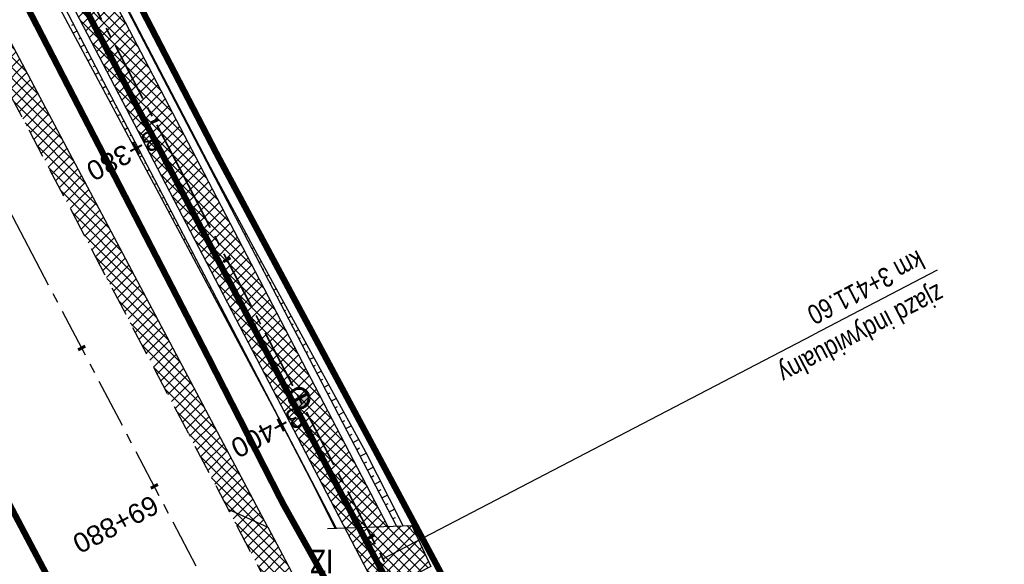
# Model space of a CAD drawing. Header units: metres. Extents: x 7529682 to 7533751, y 5721195 to 5727842.
# Tile 49 of 210: x 7531283 to 7531346, y 5724785 to 5724820. Entities that reach past the tile are written whole.
import ezdxf

# ---------------------------------------------------------------- set-up
doc = ezdxf.new("R2010")
doc.units = ezdxf.units.M
for name, pattern in [('817-dzialki-09-05-04$0$HIDDEN', [0.375, 0.25, -0.125]), ('ACAD_ISO05W100', [33, 24, -3, 0, -3, 0, -3]), ('CENTER', [50.8, 31.75, -6.35, 6.35, -6.35]), ('CENTER2', [28.575, 19.05, -3.175, 3.175, -3.175]), ('HIDDEN', [9.525, 6.35, -3.175])]:
    doc.linetypes.add(name, pattern=pattern)
for name, color, linetype in [('C-DROGI-SYTUACJA', 7, 'Continuous'), ('C-DROGI-SYTUACJA-ETYKIETY', 7, 'Continuous'), ('D-hatch-pobocza', 131, 'Continuous'), ('D-hatch-zjazdy-BA', 244, 'Continuous'), ('D-hatch-zjazdy-kruszywo', 111, 'Continuous'), ('D-pobocza', 60, 'Continuous'), ('D-rowy', 160, 'Continuous'), ('D-skarpa', 2, 'Continuous'), ('D-skarpa-kreskowanie', 2, 'Continuous')]:
    doc.layers.add(name, color=color, linetype=linetype)
for name, color, linetype, lineweight, true_color in [('D-ewidencja-numery', 7, 'Continuous', 50, 0x40ff00), ('D-hatch-ciag-pieszo-rowerowy', 7, 'Continuous', 13, 0xff9f80), ('D-LR-etap-III', 7, '817-dzialki-09-05-04$0$HIDDEN', 50, 0x00008f)]:
    doc.layers.add(name, color=color, linetype=linetype, lineweight=lineweight, true_color=true_color)
for name, color, linetype, lineweight in [('D-krawędzie', 3, 'Continuous', 30), ('D-obrzeża', 2, 'Continuous', 30), ('D-oś', 10, 'CENTER', 30), ('D-pas-drogowy', 7, 'ACAD_ISO05W100', 50), ('D-zjazdy', 202, 'Continuous', 30), ('D-zjazdy-opis', 202, 'Continuous', 30)]:
    doc.layers.add(name, color=color, linetype=linetype, lineweight=lineweight)
doc.layers.add('poprzeczki', color=7, linetype='Continuous', true_color=0x0000c7)
doc.styles.add('2mm08', font='arial.ttf', dxfattribs={"width": 0.8})
doc.styles.get("Standard").update_dxf_attribs({"font": 'arial.ttf'})
pattern_1 = [(45, (0.88535, 0.46493), (-0.33675960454, 0.33675960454), []), (135, (0.88535, 0.46493), (-0.33675960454, -0.33675960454), [])]
pattern_2 = [(45, (0, 0), (-0.33675960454, 0.33675960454), []), (135, (0, 0), (-0.33675960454, -0.33675960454), [])]

# ---------------------------------------------------------------- blocks, each defined once
blk = doc.blocks.new('AeccTickLine')
at = {"color": 0, "linetype": 'ByBlock', "lineweight": -2}
blk.add_line((0, 1), (0, -1), dxfattribs=at)
blk = doc.blocks.new('kilometraz')
at = {"linetype": 'ByBlock', "lineweight": -2}
blk.add_hatch(color=0, dxfattribs=at).paths.add_polyline_path([(0, -0.28125, 0.41421356), (0.28125, 0, 0.41421356), (0, 0.28125)])
at = {"color": 0, "linetype": 'ByBlock', "lineweight": -2}
blk.add_line((0, 0.28125), (0, -0.28125), dxfattribs=at)
blk.add_circle((0, 0), 0.28125, dxfattribs=at)

msp = doc.modelspace()

# ---------------------------------------------------------------- hatches: boundary and pattern name
at = {"layer": 'D-hatch-ciag-pieszo-rowerowy'}
h = msp.add_hatch(dxfattribs=at)
h.set_pattern_fill('ANSI37', color=256, scale=0.15, style=0)
h.set_pattern_definition(pattern_1)
h.paths.add_polyline_path([(7531176.002, 5725035.633), (7531173.776, 5725034.493), (7531202.515, 5724979.795), (7531233.696, 5724920.95), (7531258.824, 5724873.473), (7531292.225, 5724809.507), (7531303.703, 5724787.477), (7531306.47, 5724787.579), (7531294.441, 5724810.665), (7531261.037, 5724874.637), (7531235.905, 5724922.12), (7531204.726, 5724980.962)])
at = {"layer": 'D-hatch-pobocza'}
h = msp.add_hatch(dxfattribs=at)
h.set_pattern_fill('ANSI37', color=256, scale=0.15, style=0)
h.set_pattern_definition(pattern_2)
h.paths.add_polyline_path([(7531224.12, 5724929.62), (7531213.15, 5724949.98), (7531200.73, 5724973.91), (7531188.83, 5724996.41), (7531176.89, 5725019.33), (7531166.91, 5725038.07), (7531158.98, 5725054.059), (7531158.142, 5725051.386), (7531167.38, 5725033.767), (7531197.165, 5724976.988), (7531228.151, 5724918.034), (7531253.153, 5724870.491), (7531286.796, 5724806.654), (7531296.235, 5724788.675), (7531298.776, 5724787.518), (7531278.14, 5724826.49), (7531263.88, 5724853.83), (7531259.01, 5724862.85), (7531247.51, 5724884.88), (7531235.21, 5724908.21)])
at = {"layer": 'D-hatch-zjazdy-BA'}
h = msp.add_hatch(dxfattribs=at)
h.set_pattern_fill('ANSI37', color=256, scale=0.15, style=0)
h.set_pattern_definition(pattern_1)
h.paths.add_polyline_path([(7531305.884, 5724783.292), (7531309.218, 5724784.999), (7531307.992, 5724787.635), (7531303.703, 5724787.477)])
at = {"layer": 'D-hatch-zjazdy-kruszywo'}
h = msp.add_hatch(dxfattribs=at)
h.set_pattern_fill('ANSI37', color=256, scale=0.15, style=0)
h.set_pattern_definition(pattern_2)
h.paths.add_polyline_path([(7531298.776, 5724787.518), (7531296.235, 5724788.675), (7531302.441, 5724776.853), (7531302.377, 5724780.719)])

# ---------------------------------------------------------------- linework, layer by layer
at = {"layer": 'C-DROGI-SYTUACJA', "color": 10, "linetype": 'CENTER2', "lineweight": 35, "ltscale": 0.2}
msp.add_lwpolyline([(7531156.869, 5725074.83), (7531166.993, 5725055.55, -0.068732), (7531168.479, 5725051.432), (7531169.1, 5725048.503, 0.068783), (7531171.89, 5725040.776), (7531203.621, 5724980.378), (7531234.8, 5724921.535), (7531259.931, 5724874.055), (7531293.333, 5724810.086), (7531313.16, 5724772.033), (7531341.529, 5724719.923, -0.009023), (7531346.533, 5724710.322), (7531363.735, 5724675.815), (7531380.065, 5724644.823), (7531398.584, 5724609.363), (7531424.897, 5724559.228), (7531446.142, 5724518.961), (7531474.816, 5724464.452), (7531498.201, 5724419.897)], format="xyb", dxfattribs=at)
at = {"layer": 'D-ewidencja-numery', "color": 12, "ltscale": 15, "true_color": 0xc70000}
msp.add_lwpolyline([(7531166.31, 5725074.58), (7531172.29, 5725062.58), (7531170.59, 5725055.606), (7531173.733, 5725044.081), (7531215.342, 5724964.86), (7531238.054, 5724921.685), (7531262.39, 5724875.283), (7531295.587, 5724811.266), (7531348.488, 5724712.363), (7531363.741, 5724682.684), (7531366.987, 5724675.865), (7531382.541, 5724646.111), (7531401.299, 5724610.875), (7531428.965, 5724558.862), (7531449.111, 5724520.398), (7531477.293, 5724465.831), (7531500.996, 5724421.113)], dxfattribs=at)
at = {"layer": 'D-krawędzie', "linetype": 'HIDDEN', "ltscale": 0.3, "flags": 128}
msp.add_lwpolyline([(7530572.01, 5726166.06), (7530620.381, 5726072.761), (7530641.555, 5726032.008), (7530660.961, 5725995.07), (7530689.128, 5725941.54), (7530707.336, 5725907.032), (7530725.256, 5725873.093), (7530743.97, 5725837.654), (7530770.527, 5725787.119), (7530787.864, 5725754.267), (7530809.898, 5725712.542), (7530824.739, 5725684.389), (7530840.856, 5725653.693), (7530860.675, 5725616.154), (7530865.283, 5725607.394), (7530878.05, 5725583.08), (7530918.172, 5725507.178), (7530950.163, 5725446.305), (7530993.419, 5725364.265), (7531022.766, 5725308.719), (7531053.81, 5725249.872), (7531081.166, 5725197.875), (7531103.902, 5725154.541), (7531128.123, 5725108.448), (7531149.3, 5725068.25), (7531167.38, 5725033.767), (7531197.165, 5724976.988), (7531228.151, 5724918.034), (7531253.153, 5724870.491), (7531286.796, 5724806.654), (7531306.74, 5724768.665), (7531335.094, 5724714.652), (7531357.319, 5724672.439), (7531373.645, 5724641.454), (7531392.162, 5724605.999), (7531418.48, 5724555.853), (7531439.727, 5724515.582), (7531468.399, 5724461.077), (7531491.782, 5724416.528), (7531531.99, 5724339.833), (7531557.227, 5724291.659), (7531569.852, 5724267.577), (7531591.376, 5724226.548), (7531610.004, 5724191.103), (7531616.883, 5724177.999), (7531629.985, 5724153.025), (7531641.007, 5724132.022), (7531664.906, 5724087.617), (7531677.644, 5724064.786), (7531683.112, 5724054.988), (7531686.753, 5724048.18), (7531695.448, 5724031.697), (7531703.749, 5724015.917), (7531709.214, 5724005.514), (7531719.389, 5723986.147), (7531726.295, 5723973), (7531732.741, 5723960.736), (7531735.13, 5723956.19)], dxfattribs=at)
at = {"layer": 'D-LR-etap-III', "ltscale": 10, "flags": 128}
msp.add_lwpolyline([(7531750.474, 5723895.103, 0.4, 0.4, 0), (7531750.505, 5723895.13, 0.4, 0.4, 0), (7531682.71, 5724022.92, 0.4, 0.4, 0), (7531619.177, 5724147.204, 0.4, 0.4, 0), (7531592.309, 5724198.489, 0.4, 0.4, 0), (7531553.264, 5724272.919, 0.4, 0.4, 0), (7531504.02, 5724366.79, 0.4, 0.4, 0), (7531482.09, 5724407.62, 0.4, 0.4, 0), (7531412.35, 5724541.183, 0.4, 0.4, 0), (7531388.464, 5724586.93, 0.4, 0.4, 0), (7531345.12, 5724669.94, 0.4, 0.4, 0), (7531127.66, 5725081.67, 0.4, 0.4, 0), (7531059.253, 5725211.041, 0.4, 0.4, 0), (7531008.007, 5725307.954, 0.4, 0.4, 0), (7530964.182, 5725390.836, 0.4, 0.4, 0), (7530914.557, 5725484.684, 0.4, 0.4, 0), (7530865.243, 5725577.494, 0.4, 0.4, 0), (7530840.085, 5725624.059, 0.4, 0.4, 0), (7530802.56, 5725694.925, 0.4, 0.4, 0), (7530755.54, 5725787.51, 0.4, 0.4, 0), (7530708.718, 5725876.303, 0.4, 0.4, 0), (7530695.12, 5725902.09, 0.4, 0.4, 0), (7530642.914, 5726001.078, 0.4, 0.4, 0), (7530634.935, 5726016.147, 0.4, 0.4, 0), (7530610.82, 5726061.93, 0.4, 0.4, 0), (7530610.82, 5726061.93, 0.4, 0.4, 0), (7530607.21, 5726063.51, 0.4, 0.4, 0), (7530597.42, 5726080.68, 0.4, 0.4, 0), (7530591.16, 5726088.44, 0.4, 0.4, 0), (7530581.28, 5726107.21, 0.4, 0.4, 0), (7530571.29, 5726130.56, 0.4, 0.4, 0), (7530549.555, 5726171.527, 0.4, 0.4, 0), (7530531.014, 5726206.474, 0.4, 0.4, 0), (7530516.461, 5726236.017, 0.4, 0.4, 0), (7530500.799, 5726266.141, 0.4, 0.4, 0), (7530491.35, 5726283.94, 0.4, 0.4, 0), (7530482.4, 5726303.41, 0.4, 0.4, 0), (7530482.4, 5726303.41, 0.4, 0.4, 0), (7530450.41, 5726357.28, 0.4, 0.4, 0), (7530397.759, 5726458.5, 0.4, 0.4, 0), (7530334.708, 5726583.665, 0.4, 0.4, 0), (7530303.939, 5726645.168, 0.4, 0.4, 0), (7530300.51, 5726651.778, 0.4, 0.4, 0), (7530289.214, 5726671.967, 0.4, 0.4, 0), (7530281.54, 5726685.57, 0.4, 0.4, 0), (7530261.371, 5726724.163, 0.4, 0.4, 0), (7530254.03, 5726738.21, 0.4, 0.4, 0), (7530197.22, 5726845.06, 0.4, 0.4, 0), (7530194.71, 5726849.15, 0.4, 0.4, 0), (7530195.92, 5726850.75, 0.4, 0.4, 0), (7530170.547, 5726892.961, 0.4, 0.4, 0), (7530143.175, 5726945.066, 0.4, 0.4, 0), (7530105.06, 5727018.32, 0.4, 0.4, 0), (7530100.06, 5727027.16, 0.4, 0.4, 0), (7530062.319, 5727099.625, 0.4, 0.4, 0), (7530015.379, 5727189.42, 0.4, 0.4, 0), (7529983.208, 5727250.207, 0.4, 0.4, 0), (7529953.284, 5727306.747, 0.4, 0.4, 0), (7529900.671, 5727406.159, 0.4, 0.4, 0), (7529890.63, 5727425.131, 0.4, 0.4, 0), (7529875.155, 5727454.426, 0.4, 0.4, 0), (7529857.56, 5727487.787, 0.4, 0.4, 0), (7529835.194, 5727530.193, 0.4, 0.4, 0), (7529811.741, 5727574.662, 0.4, 0.4, 0), (7529792.102, 5727611.923, 0.4, 0.4, 0), (7529768.066, 5727657.47, 0.4, 0.4, 0), (7529755.211, 5727682.131, 0.4, 0.4, 0), (7529753.31, 5727681.13, 0.4, 0.4, 0), (7529739.21, 5727707.77, 0.4, 0.4, 0), (7529735.395, 5727711.252, 0.4, 0.4, 0), (7529725.42, 5727730.2, 0.4, 0.4, 0), (7529723.55, 5727729.88, 0.4, 0.4, 0), (7529695.567, 5727782.932, 0.4, 0.4, 0), (7529717.68, 5727794.024, 0.4, 0.4, 0), (7529736.275, 5727758.647, 0.4, 0.4, 0), (7529736.275, 5727758.647, 0.4, 0.4, 0), (7529744.511, 5727750.406, 0.4, 0.4, 0), (7529744.511, 5727750.406, 0.4, 0.4, 0), (7529750.283, 5727738.55, 0.4, 0.4, 0), (7529777.109, 5727687.569, 0.4, 0.4, 0), (7529796.515, 5727651.33, 0.4, 0.4, 0), (7529814.938, 5727616.793, 0.4, 0.4, 0), (7529839.007, 5727572.304, 0.4, 0.4, 0), (7529860.618, 5727532.509, 0.4, 0.4, 0), (7529882.349, 5727491.504, 0.4, 0.4, 0), (7529904.865, 5727449.096, 0.4, 0.4, 0), (7529920.747, 5727418.885, 0.4, 0.4, 0), (7529946.677, 5727368.547, 0.4, 0.4, 0), (7529972.025, 5727320.573, 0.4, 0.4, 0), (7529987.74, 5727290.153, 0.4, 0.4, 0), (7529996.497, 5727273.662, 0.4, 0.4, 0), (7530017.541, 5727234.203, 0.4, 0.4, 0), (7530033.054, 5727204.864, 0.4, 0.4, 0), (7530051.623, 5727170.223, 0.4, 0.4, 0), (7530069.277, 5727137.016, 0.4, 0.4, 0), (7530089.385, 5727097.534, 0.4, 0.4, 0), (7530109.713, 5727060.747, 0.4, 0.4, 0), (7530136.77, 5727011.64, 0.4, 0.4, 0), (7530162.447, 5726962.744, 0.4, 0.4, 0), (7530187.674, 5726916.992, 0.4, 0.4, 0), (7530207.821, 5726879.335, 0.4, 0.4, 0), (7530230.626, 5726834.519, 0.4, 0.4, 0), (7530262.288, 5726776.618, 0.4, 0.4, 0), (7530277.51, 5726760.213, 0.4, 0.4, 0), (7530286.037, 5726744.107, 0.4, 0.4, 0), (7530288.097, 5726735.884, 0.4, 0.4, 0), (7530290.394, 5726725.047, 0.4, 0.4, 0), (7530296.177, 5726713.583, 0.4, 0.4, 0), (7530302.726, 5726701.182, 0.4, 0.4, 0), (7530325.685, 5726657.466, 0.4, 0.4, 0), (7530343.244, 5726623.649, 0.4, 0.4, 0), (7530360.23, 5726591.747, 0.4, 0.4, 0), (7530383.209, 5726548.059, 0.4, 0.4, 0), (7530406.018, 5726503.606, 0.4, 0.4, 0), (7530427.465, 5726462.62, 0.4, 0.4, 0), (7530447.928, 5726424.388, 0.4, 0.4, 0), (7530471.127, 5726379.921, 0.4, 0.4, 0), (7530490.501, 5726343.033, 0.4, 0.4, 0), (7530509.499, 5726306.733, 0.4, 0.4, 0), (7530529.89, 5726267.244, 0.4, 0.4, 0), (7530543.852, 5726238.99, 0.4, 0.4, 0), (7530554.809, 5726218.944, 0.4, 0.4, 0), (7530559.027, 5726212.223, 0.4, 0.4, 0), (7530563.061, 5726206.41, 0.4, 0.4, 0), (7530566.934, 5726200.464, 0.4, 0.4, 0), (7530569.771, 5726194.902, 0.4, 0.4, 0), (7530571.473, 5726191.282, 0.4, 0.4, 0), (7530572.839, 5726188.025, 0.4, 0.4, 0), (7530575.295, 5726182.035, 0.4, 0.4, 0), (7530579.737, 5726173.306, 0.4, 0.4, 0), (7530583.3, 5726167.41, 0.4, 0.4, 0), (7530593.4, 5726163.33, 0.4, 0.4, 0), (7530598.618, 5726155.264, 0.4, 0.4, 0), (7530608.258, 5726140.497, 0.4, 0.4, 0), (7530603.27, 5726136.83, 0.4, 0.4, 0), (7530606.53, 5726131.84, 0.4, 0.4, 0), (7530604.239, 5726124.217, 0.4, 0.4, 0), (7530605.847, 5726121.63, 0.4, 0.4, 0), (7530608.972, 5726116.164, 0.4, 0.4, 0), (7530618.114, 5726097.791, 0.4, 0.4, 0), (7530651.213, 5726034.96, 0.4, 0.4, 0), (7530670.244, 5725998.611, 0.4, 0.4, 0), (7530698.075, 5725945.953, 0.4, 0.4, 0), (7530716.506, 5725911.305, 0.4, 0.4, 0), (7530735.223, 5725875.667, 0.4, 0.4, 0), (7530752.504, 5725842.155, 0.4, 0.4, 0), (7530778.311, 5725793.501, 0.4, 0.4, 0), (7530797.5, 5725756.382, 0.4, 0.4, 0), (7530812.519, 5725728.289, 0.4, 0.4, 0), (7530820.039, 5725713.16, 0.4, 0.4, 0), (7530822.422, 5725710.194, 0.4, 0.4, 0), (7530833.155, 5725688.801, 0.4, 0.4, 0), (7530849.629, 5725656.159, 0.4, 0.4, 0), (7530867.983, 5725621.964, 0.4, 0.4, 0), (7530872.63, 5725612.888, 0.4, 0.4, 0), (7530880.354, 5725597.595, 0.4, 0.4, 0), (7530883.839, 5725593.389, 0.4, 0.4, 0), (7530891.782, 5725587.763, 0.4, 0.4, 0), (7530895.039, 5725584.281, 0.4, 0.4, 0), (7530897.034, 5725580.941, 0.4, 0.4, 0), (7530900.952, 5725579.946, 0.4, 0.4, 0), (7530904.81, 5725571.977, 0.4, 0.4, 0), (7530903.682, 5725568.566, 0.4, 0.4, 0), (7530908.901, 5725558.845, 0.4, 0.4, 0), (7530910.252, 5725545.672, 0.4, 0.4, 0), (7530912.873, 5725538.646, 0.4, 0.4, 0), (7530945.278, 5725478.464, 0.4, 0.4, 0), (7530959.692, 5725450.246, 0.4, 0.4, 0), (7531002.827, 5725368.192, 0.4, 0.4, 0), (7531044.704, 5725290.314, 0.4, 0.4, 0), (7531064.099, 5725253.213, 0.4, 0.4, 0), (7531083.01, 5725216.678, 0.4, 0.4, 0), (7531113.013, 5725158.466, 0.4, 0.4, 0), (7531137.364, 5725113.071, 0.4, 0.4, 0), (7531150.831, 5725086.712, 0.4, 0.4, 0), (7531159.746, 5725076.641, 0.4, 0.4, 0), (7531166.31, 5725074.58, 0.4, 0.4, 0), (7531172.29, 5725062.58, 0.4, 0.4, 0), (7531170.59, 5725055.606, 0.4, 0.4, 0), (7531173.733, 5725044.081, 0.4, 0.4, 0), (7531215.342, 5724964.86, 0.4, 0.4, 0), (7531238.054, 5724921.685, 0.4, 0.4, 0), (7531262.39, 5724875.283, 0.4, 0.4, 0), (7531295.587, 5724811.266, 0.4, 0.4, 0), (7531348.488, 5724712.363, 0.4, 0.4, 0), (7531363.741, 5724682.684, 0.4, 0.4, 0), (7531366.987, 5724675.865, 0.4, 0.4, 0), (7531382.541, 5724646.111, 0.4, 0.4, 0), (7531401.299, 5724610.875, 0.4, 0.4, 0), (7531428.965, 5724558.862, 0.4, 0.4, 0), (7531449.111, 5724520.398, 0.4, 0.4, 0), (7531477.293, 5724465.831, 0.4, 0.4, 0), (7531500.996, 5724421.113, 0.4, 0.4, 0), (7531512.122, 5724400.549, 0.4, 0.4, 0), (7531513.782, 5724396.757, 0.4, 0.4, 0), (7531526.32, 5724379.39, 0.4, 0.4, 0), (7531566.784, 5724302.736, 0.4, 0.4, 0), (7531612.277, 5724225.61, 0.4, 0.4, 0), (7531620.493, 5724210.548, 0.4, 0.4, 0), (7531631.578, 5724196.258, 0.4, 0.4, 0), (7531653.484, 5724152.434, 0.4, 0.4, 0), (7531661.151, 5724128.494, 0.4, 0.4, 0), (7531673.881, 5724101.186, 0.4, 0.4, 0), (7531684.691, 5724081.184, 0.4, 0.4, 0), (7531699.212, 5724051.17, 0.4, 0.4, 0), (7531704.034, 5724040.584, 0.4, 0.4, 0), (7531704.034, 5724040.584, 0.4, 0.4, 0), (7531703.913, 5724037.17, 0.4, 0.4, 0), (7531736.42, 5723969.232, 0.4, 0.4, 0), (7531738.285, 5723967.699, 0.4, 0.4, 0), (7531742.181, 5723962.346, 0.4, 0.4, 0), (7531744.286, 5723958.616, 0.4, 0.4, 0), (7531755.393, 5723944.193, 0.4, 0.4, 0), (7531758.69, 5723936.76, 0.4, 0.4, 0), (7531780.08, 5723929.25, 0.4, 0.4, 0), (7531792.612, 5723906.338, 0.4, 0.4, 0), (7531792.612, 5723906.338, 0.4, 0.4, 0), (7531756.962, 5723883.055, 0.4, 0.4, 0), (7531750.46, 5723895.13, 0.4, 0.4, 0), (7531750.46, 5723895.13, 0, 0, 0)], format="xyseb", dxfattribs=at)
at = {"layer": 'D-obrzeża'}
for points in [[(7531306.47, 5724787.579), (7531294.441, 5724810.665), (7531261.037, 5724874.637), (7531235.905, 5724922.12), (7531204.726, 5724980.962), (7531173.078, 5725041.197, -0.068789), (7531170.289, 5725048.924), (7531169.644, 5725051.962, 0.068574), (7531168.256, 5725055.815), (7531166.709, 5725058.764, -0.29099), (7531166.888, 5725060.903), (7531168.105, 5725062.505)], [(7531162.547, 5725061.318), (7531165.882, 5725054.959, -0.068574), (7531167.27, 5725051.106), (7531167.915, 5725048.068, 0.068789), (7531170.704, 5725040.34), (7531202.515, 5724979.795), (7531233.696, 5724920.95), (7531258.824, 5724873.473), (7531292.225, 5724809.507), (7531312.052, 5724771.454), (7531340.423, 5724719.339, -0.00902), (7531345.426, 5724709.741), (7531362.629, 5724675.233), (7531378.958, 5724644.242), (7531397.477, 5724608.783), (7531423.79, 5724558.646), (7531445.036, 5724518.378), (7531473.71, 5724463.87), (7531497.095, 5724419.316), (7531505.905, 5724402.511, -0.033171), (7531508.586, 5724396.451), (7531511.248, 5724389.164)]]:
    msp.add_lwpolyline(points, format="xyb", dxfattribs=at)
at = {"layer": 'D-oś', "ltscale": 0.1}
msp.add_lwpolyline([(7531488.683, 5724414.901), (7531465.302, 5724459.448), (7531436.63, 5724513.951), (7531415.383, 5724554.223), (7531389.061, 5724604.375), (7531370.545, 5724639.828), (7531354.222, 5724670.808), (7531331.996, 5724713.024), (7531303.641, 5724767.038), (7531283.699, 5724805.024), (7531250.055, 5724868.862), (7531225.053, 5724916.406), (7531194.065, 5724975.362), (7531164.28, 5725032.142), (7531146.202, 5725066.622)], dxfattribs=at)
at = {"layer": 'D-pas-drogowy', "ltscale": 0.2, "flags": 128}
msp.add_lwpolyline([(7531633.019, 5724182.834, 0.4, 0.4, 0), (7531617.559, 5724211.608, 0.4, 0.4, 0), (7531566.784, 5724302.736, 0.4, 0.4, 0), (7531538.419, 5724356.47, 0.4, 0.4, 0), (7531526.32, 5724379.39, 0.4, 0.4, 0), (7531516.102, 5724393.607, 0.4, 0.4, 0.001485), (7531513.78, 5724396.838, 0.4, 0.4, 0), (7531501.87, 5724413.41, 0.4, 0.4, 0), (7531474.926, 5724464.508, 0.4, 0.4, 0), (7531446.2, 5724518.992, 0.4, 0.4, 0), (7531424.962, 5724559.262, 0.4, 0.4, 0), (7531398.444, 5724609.566, 0.4, 0.4, 0), (7531379.647, 5724645.216, 0.4, 0.4, 0), (7531365.23, 5724672.56, 0.4, 0.4, 0), (7531341.306, 5724717.915, 0.4, 0.4, 0), (7531312.9, 5724771.789, 0.4, 0.4, 0), (7531292.591, 5724810.307, 0.4, 0.4, 0), (7531259.392, 5724873.271, 0.4, 0.4, 0), (7531233.74, 5724921.923, 0.4, 0.4, 0), (7531203.073, 5724980.092, 0.4, 0.4, 0), (7531173.471, 5725036.225, 0.4, 0.4, 0), (7531168.27, 5725046.09, 0.4, 0.4, 0), (7531172.29, 5725062.58, 0.4, 0.4, 0), (7531166.31, 5725074.58, 0.4, 0.4, 0), (7531150.32, 5725079.6, 0.4, 0.4, 0), (7531141.5, 5725096.43, 0.4, 0.4, 0), (7531109.312, 5725157.814, 0.4, 0.4, 0), (7531086.641, 5725201.048, 0.4, 0.4, 0), (7531059.198, 5725253.384, 0.4, 0.4, 0), (7531028.207, 5725312.489, 0.4, 0.4, 0), (7530999.105, 5725367.99, 0.4, 0.4, 0), (7530956.248, 5725449.725, 0.4, 0.4, 0), (7530924.398, 5725510.464, 0.4, 0.4, 0), (7530897.51, 5725561.74, 0.4, 0.4, 0), (7530894.46, 5725566.14, 0.4, 0.4, 0), (7530892.16, 5725570.49, 0.4, 0.4, 0), (7530869.363, 5725613.307, 0.4, 0.4, 0), (7530861.694, 5725627.705, 0.4, 0.4, 0), (7530852.74, 5725644.52, 0.4, 0.4, 0), (7530831.51, 5725684.2, 0.4, 0.4, 0), (7530811.13, 5725722.52, 0.4, 0.4, 0), (7530792.348, 5725757.941, 0.4, 0.4, 0), (7530768.03, 5725803.8, 0.4, 0.4, 0), (7530748.769, 5725840.179, 0.4, 0.4, 0), (7530727.7, 5725879.97, 0.4, 0.4, 0), (7530712.098, 5725909.545, 0.4, 0.4, 0), (7530693.644, 5725944.645, 0.4, 0.4, 0), (7530665.702, 5725997.539, 0.4, 0.4, 0), (7530641.76, 5726042.88, 0.4, 0.4, 0), (7530616.5, 5726091.48, 0.4, 0.4, 0), (7530604.628, 5726114.32, 0.4, 0.4, -0.007763), (7530602.5, 5726118.43, 0.4, 0.4, 0), (7530603.992, 5726123.395, 0.4, 0.4, 0), (7530606.53, 5726131.84, 0.4, 0.4, 0), (7530603.27, 5726136.83, 0.4, 0.4, 0), (7530593.776, 5726151.369, 0.4, 0.4, 0), (7530590.203, 5726156.84, 0.4, 0.4, 0), (7530583.3, 5726167.41, 0.4, 0.4, 0), (7530580.578, 5726170.428, 0.4, 0.4, 0), (7530575.85, 5726175.67, 0.4, 0.4, 0), (7530569.01, 5726186.66, 0.4, 0.4, 0), (7530562.555, 5726199.189, 0.4, 0.4, 0), (7530555.67, 5726211.39, 0.4, 0.4, 0), (7530548.29, 5726224.23, 0.4, 0.4, 0), (7530540.58, 5726237.71, 0.4, 0.4, 0), (7530532.68, 5726252.65, 0.4, 0.4, 0), (7530524.06, 5726269.35, 0.4, 0.4, 0), (7530502.82, 5726309.91, 0.4, 0.4, 0), (7530488.83, 5726336.63, 0.4, 0.4, 0), (7530466.03, 5726380.16, 0.4, 0.4, 0), (7530438.47, 5726432.77, 0.4, 0.4, 0), (7530424.53, 5726459.09, 0.4, 0.4, 0), (7530401.63, 5726502.97, 0.4, 0.4, 0), (7530383.38, 5726538.06, 0.4, 0.4, 0), (7530353.97, 5726593.52, 0.4, 0.4, 0), (7530338.47, 5726622.74, 0.4, 0.4, 0), (7530322.01, 5726653.88, 0.4, 0.4, 0), (7530297.54, 5726700.33, 0.4, 0.4, 0), (7530287.38, 5726719.6, 0.4, 0.4, 0), (7530285.95, 5726722.316, 0.4, 0.4, 0), (7530280.26, 5726733.12, 0.4, 0.4, 0), (7530266.73, 5726758.74, 0.4, 0.4, 0), (7530260.42, 5726770.47, 0.4, 0.4, 0), (7530253.25, 5726783.82, 0.4, 0.4, 0), (7530244.95, 5726799.33, 0.4, 0.4, 0), (7530239.39, 5726808.49, 0.4, 0.4, 0), (7530238.29, 5726807.9, 0.4, 0.4, 0), (7530218.11, 5726850.67, 0.4, 0.4, 0), (7530175.907, 5726928.168, 0.4, 0.4, 0), (7530096.68, 5727076.15, 0.4, 0.4, 0), (7530094.68, 5727079.89, 0.4, 0.4, 0), (7530064.597, 5727135.523, 0.4, 0.4, 0), (7530046.731, 5727168.892, 0.4, 0.4, 0), (7530025.803, 5727208.461, 0.4, 0.4, 0), (7530012.847, 5727232.979, 0.4, 0.4, 0), (7529994.15, 5727268.45, 0.4, 0.4, 0), (7529981.671, 5727291.93, 0.4, 0.4, 0), (7529949.89, 5727351.73, 0.4, 0.4, 0), (7529924.75, 5727399.03, 0.4, 0.4, 0), (7529915.516, 5727417.1, 0.4, 0.4, 0), (7529885.83, 5727475.19, 0.4, 0.4, 0), (7529862.56, 5727519.97, 0.4, 0.4, 0), (7529852.985, 5727538.191, 0.4, 0.4, 0), (7529836.513, 5727569.511, 0.4, 0.4, 0), (7529815.369, 5727609.141, 0.4, 0.4, 0), (7529792.795, 5727651.247, 0.4, 0.4, 0), (7529774.199, 5727685.858, 0.4, 0.4, 0), (7529746.966, 5727736.059, 0.4, 0.4, 0), (7529733.92, 5727757.62, 0.4, 0.4, 0), (7529708.607, 5727806.389, 0.4, 0.4, 0), (7529688.492, 5727796.345, 0.4, 0.4, 0), (7529723.55, 5727729.88, 0.4, 0.4, 0), (7529725.42, 5727730.2, 0.4, 0.4, 0), (7529735.38, 5727711.28, 0.4, 0.4, 0), (7529739.21, 5727707.77, 0.4, 0.4, 0), (7529753.31, 5727681.13, 0.4, 0.4, 0), (7529755.178, 5727682.114, 0.4, 0.4, 0), (7529792.102, 5727611.923, 0.4, 0.4, 0), (7529811.741, 5727574.662, 0.4, 0.4, 0), (7529835.194, 5727530.193, 0.4, 0.4, 0), (7529857.56, 5727487.787, 0.4, 0.4, 0), (7529875.155, 5727454.426, 0.4, 0.4, 0), (7529890.63, 5727425.131, 0.4, 0.4, 0), (7529900.671, 5727406.159, 0.4, 0.4, 0), (7529953.284, 5727306.747, 0.4, 0.4, 0), (7529983.208, 5727250.207, 0.4, 0.4, 0), (7530015.379, 5727189.42, 0.4, 0.4, 0), (7530062.319, 5727099.625, 0.4, 0.4, 0), (7530100.06, 5727027.16, 0.4, 0.4, 0), (7530105.06, 5727018.32, 0.4, 0.4, 0), (7530143.175, 5726945.066, 0.4, 0.4, 0), (7530170.547, 5726892.961, 0.4, 0.4, 0), (7530195.92, 5726850.75, 0.4, 0.4, 0), (7530194.71, 5726849.15, 0.4, 0.4, 0), (7530197.22, 5726845.06, 0.4, 0.4, 0), (7530254.03, 5726738.21, 0.4, 0.4, 0), (7530261.371, 5726724.163, 0.4, 0.4, 0), (7530281.54, 5726685.57, 0.4, 0.4, 0), (7530289.214, 5726671.967, 0.4, 0.4, 0), (7530300.51, 5726651.778, 0.4, 0.4, 0), (7530303.939, 5726645.168, 0.4, 0.4, 0), (7530334.708, 5726583.665, 0.4, 0.4, 0), (7530397.759, 5726458.5, 0.4, 0.4, 0), (7530450.41, 5726357.28, 0.4, 0.4, 0), (7530482.4, 5726303.41, 0.4, 0.4, 0), (7530483.688, 5726301.003, 0.4, 0.4, 0), (7530491.35, 5726283.94, 0.4, 0.4, 0), (7530512.67, 5726243.78, 0.4, 0.4, 0), (7530529.43, 5726209.46, 0.4, 0.4, 0), (7530571.29, 5726130.56, 0.4, 0.4, 0), (7530581.28, 5726107.21, 0.4, 0.4, 0), (7530591.16, 5726088.44, 0.4, 0.4, 0), (7530597.42, 5726080.68, 0.4, 0.4, 0), (7530607.21, 5726063.51, 0.4, 0.4, 0), (7530610.82, 5726061.93, 0.4, 0.4, 0), (7530634.935, 5726016.147, 0.4, 0.4, 0), (7530642.914, 5726001.078, 0.4, 0.4, 0), (7530695.12, 5725902.09, 0.4, 0.4, 0), (7530708.718, 5725876.303, 0.4, 0.4, 0), (7530755.54, 5725787.51, 0.4, 0.4, 0), (7530802.56, 5725694.925, 0.4, 0.4, 0), (7530840.085, 5725624.059, 0.4, 0.4, 0), (7530865.243, 5725577.494, 0.4, 0.4, 0), (7530914.557, 5725484.684, 0.4, 0.4, 0), (7530964.182, 5725390.836, 0.4, 0.4, 0), (7531008.007, 5725307.954, 0.4, 0.4, 0), (7531059.253, 5725211.041, 0.4, 0.4, 0), (7531127.66, 5725081.67, 0.4, 0.4, 0), (7531345.12, 5724669.94, 0.4, 0.4, 0), (7531388.464, 5724586.93, 0.4, 0.4, 0), (7531412.35, 5724541.183, 0.4, 0.4, 0), (7531482.09, 5724407.62, 0.4, 0.4, 0), (7531504.02, 5724366.79, 0.4, 0.4, 0), (7531519.374, 5724337.52, 0.4, 0.4, 0), (7531563.749, 5724252.932, 0.4, 0.4, 0), (7531602.175, 5724179.681, 0.4, 0.4, 0), (7531619.177, 5724147.204, 0.4, 0.4, 0), (7531625.038, 5724135.635, 0.4, 0.4, 0), (7531656.796, 5724073.316, 0.4, 0.4, 0), (7531675.12, 5724037.36, 0.4, 0.4, 0), (7531682.71, 5724022.92, 0.4, 0.4, 0), (7531705.565, 5723979.811, 0.4, 0.4, 0), (7531736.606, 5723921.262, 0.4, 0.4, 0), (7531750.46, 5723895.13, 0.4, 0.4, 0), (7531740.77, 5723886.56, 0.4, 0.4, 0), (7531732.86, 5723885, 0.4, 0.4, 0), (7531722.18, 5723887.77, 0.4, 0.4, 0), (7531729.87, 5723862.17, 0.4, 0.4, 0), (7531742.92, 5723861.93, 0.4, 0.4, 0), (7531763.71, 5723859.52, 0.4, 0.4, 0), (7531768.42, 5723854.12, 0.4, 0.4, 0), (7531787.42, 5723817.97, 0.4, 0.4, 0), (7531795.57, 5723809.82, 0.4, 0.4, 0), (7531816.347, 5723819.85, 0.4, 0.4, 0), (7531816.347, 5723819.85, 0.4, 0.4, 0), (7531805.06, 5723843.23, 0.4, 0.4, 0), (7531803.61, 5723886.23, 0.4, 0.4, 0), (7531803.61, 5723886.23, 0.4, 0.4, 0), (7531780.08, 5723929.25, 0.4, 0.4, 0), (7531758.69, 5723936.76, 0.4, 0.4, 0), (7531749.359, 5723946.412, 0.4, 0.4, 0), (7531742.71, 5723953.29, 0.4, 0.4, 0), (7531735.177, 5723967.878, 0.4, 0.4, 0), (7531722.37, 5723992.68, 0.4, 0.4, 0), (7531705.042, 5724030.886, 0.4, 0.4, 0), (7531699.47, 5724043.17, 0.4, 0.4, 0), (7531692.69, 5724058.11, 0.4, 0.4, 0), (7531679.672, 5724084.017, 0.4, 0.4, 0), (7531674.55, 5724094.21, 0.4, 0.4, 0), (7531666.633, 5724114.003, 0.4, 0.4, 0), (7531649, 5724153.82, 0.4, 0.4, 0), (7531641.49, 5724149.34, 0.4, 0.4, 0), (7531626.04, 5724179.34, 0.4, 0.4, 0), (7531633.03, 5724182.84, 0, 0, 0)], format="xyseb", dxfattribs=at)
at = {"layer": 'D-pobocza'}
for points in [[(7531307.023, 5724787.599), (7531294.884, 5724810.896), (7531261.48, 5724874.869), (7531236.347, 5724922.354), (7531205.169, 5724981.195), (7531173.553, 5725041.368, -0.068789), (7531170.764, 5725049.096), (7531170.119, 5725052.133, 0.068574), (7531168.73, 5725055.986), (7531167.152, 5725058.996, -0.29099), (7531167.286, 5725060.6), (7531168.707, 5725062.47)], [(7531162.212, 5725060.882), (7531165.407, 5725054.788, -0.068574), (7531166.795, 5725050.935), (7531167.44, 5725047.896, 0.068789), (7531170.23, 5725040.168), (7531202.073, 5724979.562), (7531233.254, 5724920.716), (7531258.382, 5724873.241), (7531291.782, 5724809.276), (7531303.156, 5724787.446)]]:
    msp.add_lwpolyline(points, format="xyb", dxfattribs=at)
msp.add_lwpolyline([(7531298.776, 5724787.518), (7531278.14, 5724826.49), (7531263.88, 5724853.83), (7531259.01, 5724862.85), (7531247.51, 5724884.88), (7531235.21, 5724908.21), (7531224.12, 5724929.62), (7531213.15, 5724949.98), (7531200.73, 5724973.91), (7531188.83, 5724996.41), (7531176.89, 5725019.33), (7531166.91, 5725038.07), (7531158.98, 5725054.059), (7531158.142, 5725051.386)], dxfattribs=at)
at = {"layer": 'D-rowy', "linetype": 'HIDDEN', "ltscale": 0.1, "const_width": 0.4, "flags": 128}
msp.add_lwpolyline([(7531506.121, 5724397.133), (7531489.191, 5724429.341), (7531483.4, 5724440.512), (7531478.412, 5724450.147), (7531462.901, 5724479.304), (7531434.633, 5724532.162), (7531396.749, 5724604.645), (7531378.596, 5724640.173), (7531368.21, 5724659.05), (7531363.9, 5724666.92), (7531355.877, 5724682.662), (7531338.033, 5724716.835), (7531309.902, 5724770.333), (7531304.158, 5724781.147), (7531299.737, 5724789.052), (7531294.93, 5724798.468), (7531279.862, 5724827.641), (7531247.715, 5724888.417), (7531220.373, 5724940.873), (7531195.514, 5724987.527), (7531168.706, 5725038.836), (7531161.296, 5725053.455), (7531161.296, 5725053.455)], dxfattribs=at)
at = {"layer": 'D-skarpa', "linetype": 'Continuous'}
for points in [[(7531230.708, 5724934.053, -0.000223), (7531256.277, 5724885.356), (7531258.574, 5724880.914), (7531261.648, 5724874.964), (7531263.151, 5724872.011), (7531267.688, 5724863.099), (7531270.049, 5724858.691), (7531272.444, 5724854.301), (7531274.719, 5724849.848), (7531276.999, 5724845.398), (7531279.375, 5724840.998), (7531281.743, 5724836.594), (7531286.35, 5724827.719), (7531288.531, 5724823.211), (7531290.815, 5724818.767), (7531293.119, 5724814.331), (7531294.924, 5724810.915), (7531295.463, 5724809.898), (7531297.815, 5724805.5), (7531302.62, 5724796.728), (7531305.022, 5724792.341), (7531307.283, 5724787.881), (7531307.417, 5724787.613)], [(7531228.71, 5724927.335, -0.000386), (7531236.047, 5724914.248), (7531238.562, 5724909.923), (7531240.908, 5724905.507), (7531247.955, 5724892.266), (7531250.347, 5724887.875), (7531252.783, 5724883.507), (7531255.08, 5724879.065), (7531257.339, 5724874.604), (7531258.085, 5724873.078), (7531259.493, 5724870.101), (7531261.633, 5724865.577), (7531264.108, 5724861.229), (7531266.812, 5724857.001), (7531269.084, 5724852.546), (7531271.476, 5724848.155), (7531280.42, 5724830.262), (7531282.741, 5724825.834), (7531291.634, 5724809.199), (7531292.169, 5724808.196), (7531299.223, 5724794.958), (7531301.525, 5724790.519), (7531303.079, 5724787.454)]]:
    msp.add_lwpolyline(points, format="xyb", dxfattribs=at)
at = {"layer": 'D-skarpa-kreskowanie', "linetype": 'Continuous'}
for p, q in [((7531286.335, 5724819.706, 108.591), (7531286.211, 5724819.641, 108.497)), ((7531290.137, 5724819.987, 108.724), (7531290.145, 5724819.991, 108.718)), ((7531290.369, 5724819.544, 108.725), (7531290.382, 5724819.55, 108.715)), ((7531286.567, 5724819.263, 108.592), (7531286.322, 5724819.135, 108.408)), ((7531290.6, 5724819.1, 108.726), (7531290.606, 5724819.103, 108.721)), ((7531286.798, 5724818.82, 108.593), (7531286.678, 5724818.757, 108.502)), ((7531287.03, 5724818.377, 108.594), (7531286.793, 5724818.253, 108.416)), ((7531290.832, 5724818.657, 108.727), (7531290.842, 5724818.663, 108.719)), ((7531291.063, 5724818.214, 108.728), (7531291.068, 5724818.217, 108.724)), ((7531287.261, 5724817.934, 108.595), (7531287.145, 5724817.873, 108.507)), ((7531291.294, 5724817.771, 108.728), (7531291.304, 5724817.776, 108.723)), ((7531287.493, 5724817.49, 108.596), (7531287.265, 5724817.371, 108.424)), ((7531287.724, 5724817.047, 108.597), (7531287.612, 5724816.989, 108.513)), ((7531291.526, 5724817.328, 108.729), (7531291.53, 5724817.33, 108.728)), ((7531287.955, 5724816.604, 108.598), (7531287.736, 5724816.49, 108.433)), ((7531291.757, 5724816.884, 108.73), (7531291.765, 5724816.889, 108.728)), ((7531291.989, 5724816.441, 108.731), (7531291.993, 5724816.443, 108.731)), ((7531288.187, 5724816.161, 108.598), (7531288.079, 5724816.105, 108.518)), ((7531288.418, 5724815.717, 108.599), (7531288.208, 5724815.608, 108.441)), ((7531292.22, 5724815.998, 108.732), (7531292.227, 5724816.002, 108.732)), ((7531288.65, 5724815.274, 108.6), (7531288.547, 5724815.22, 108.523)), ((7531292.458, 5724815.558, 108.734), (7531292.455, 5724815.557, 108.734)), ((7531292.689, 5724815.115, 108.736), (7531292.683, 5724815.112, 108.734)), ((7531288.881, 5724814.831, 108.601), (7531288.679, 5724814.726, 108.45)), ((7531292.92, 5724814.671, 108.738), (7531292.917, 5724814.67, 108.737)), ((7531289.113, 5724814.388, 108.602), (7531289.014, 5724814.336, 108.528)), ((7531289.344, 5724813.945, 108.603), (7531289.151, 5724813.844, 108.458)), ((7531293.151, 5724814.228, 108.74), (7531293.146, 5724814.225, 108.736)), ((7531289.575, 5724813.501, 108.604), (7531289.481, 5724813.452, 108.533)), ((7531293.382, 5724813.785, 108.741), (7531293.38, 5724813.783, 108.739)), ((7531293.614, 5724813.341, 108.742), (7531293.609, 5724813.339, 108.738)), ((7531289.807, 5724813.058, 108.605), (7531289.622, 5724812.962, 108.466)), ((7531290.038, 5724812.615, 108.606), (7531289.948, 5724812.568, 108.538)), ((7531293.845, 5724812.898, 108.742), (7531293.843, 5724812.897, 108.741)), ((7531290.27, 5724812.172, 108.607), (7531290.094, 5724812.08, 108.475)), ((7531294.076, 5724812.455, 108.743), (7531294.072, 5724812.452, 108.74)), ((7531294.307, 5724812.011, 108.744), (7531294.305, 5724812.01, 108.742)), ((7531290.501, 5724811.729, 108.608), (7531290.415, 5724811.684, 108.543)), ((7531290.733, 5724811.285, 108.609), (7531290.565, 5724811.198, 108.483)), ((7531294.538, 5724811.568, 108.745), (7531294.535, 5724811.566, 108.742)), ((7531290.964, 5724810.842, 108.61), (7531290.883, 5724810.8, 108.549)), ((7531294.77, 5724811.125, 108.745), (7531294.768, 5724811.124, 108.744)), ((7531295.002, 5724810.682, 108.744), (7531294.997, 5724810.679, 108.744)), ((7531291.195, 5724810.399, 108.611), (7531291.037, 5724810.316, 108.491)), ((7531295.228, 5724810.236, 108.744), (7531295.232, 5724810.238, 108.742)), ((7531291.427, 5724809.956, 108.612), (7531291.35, 5724809.915, 108.554)), ((7531291.658, 5724809.512, 108.613), (7531291.508, 5724809.434, 108.5)), ((7531295.459, 5724809.792, 108.745), (7531295.472, 5724809.799, 108.736)), ((7531291.89, 5724809.069, 108.614), (7531291.817, 5724809.031, 108.559)), ((7531295.69, 5724809.349, 108.746), (7531295.701, 5724809.355, 108.738)), ((7531295.921, 5724808.906, 108.747), (7531295.951, 5724808.921, 108.725)), ((7531292.121, 5724808.626, 108.614), (7531291.979, 5724808.552, 108.508)), ((7531292.352, 5724808.182, 108.615), (7531292.283, 5724808.146, 108.564)), ((7531296.152, 5724808.462, 108.748), (7531296.171, 5724808.472, 108.734)), ((7531292.583, 5724807.739, 108.616), (7531292.449, 5724807.669, 108.516)), ((7531296.383, 5724808.019, 108.749), (7531296.429, 5724808.043, 108.715)), ((7531296.614, 5724807.575, 108.75), (7531296.641, 5724807.589, 108.73)), ((7531292.814, 5724807.295, 108.617), (7531292.749, 5724807.262, 108.569)), ((7531296.845, 5724807.132, 108.751), (7531296.908, 5724807.164, 108.704)), ((7531293.045, 5724806.852, 108.618), (7531292.92, 5724806.787, 108.524)), ((7531293.276, 5724806.409, 108.619), (7531293.215, 5724806.377, 108.574)), ((7531297.077, 5724806.689, 108.752), (7531297.112, 5724806.707, 108.726)), ((7531297.308, 5724806.245, 108.753), (7531297.386, 5724806.286, 108.694)), ((7531293.507, 5724805.965, 108.62), (7531293.39, 5724805.904, 108.532)), ((7531297.539, 5724805.802, 108.754), (7531297.582, 5724805.824, 108.721)), ((7531293.738, 5724805.522, 108.621), (7531293.681, 5724805.492, 108.579)), ((7531293.969, 5724805.078, 108.622), (7531293.86, 5724805.022, 108.54)), ((7531297.77, 5724805.358, 108.755), (7531297.865, 5724805.408, 108.683)), ((7531294.2, 5724804.635, 108.623), (7531294.148, 5724804.608, 108.584)), ((7531298.001, 5724804.915, 108.756), (7531298.053, 5724804.942, 108.716)), ((7531298.232, 5724804.471, 108.757), (7531298.346, 5724804.531, 108.671)), ((7531294.431, 5724804.192, 108.624), (7531294.331, 5724804.139, 108.548)), ((7531294.662, 5724803.748, 108.625), (7531294.614, 5724803.723, 108.589)), ((7531298.463, 5724804.028, 108.758), (7531298.524, 5724804.06, 108.711)), ((7531294.893, 5724803.305, 108.626), (7531294.801, 5724803.257, 108.557)), ((7531298.694, 5724803.585, 108.759), (7531298.826, 5724803.654, 108.659)), ((7531298.925, 5724803.141, 108.76), (7531298.996, 5724803.178, 108.706)), ((7531295.124, 5724802.861, 108.627), (7531295.08, 5724802.838, 108.594)), ((7531299.156, 5724802.698, 108.76), (7531299.307, 5724802.776, 108.647)), ((7531295.355, 5724802.418, 108.628), (7531295.271, 5724802.374, 108.565)), ((7531295.586, 5724801.974, 108.629), (7531295.546, 5724801.954, 108.599)), ((7531299.387, 5724802.254, 108.761), (7531299.467, 5724802.296, 108.701)), ((7531299.618, 5724801.811, 108.762), (7531299.787, 5724801.899, 108.635)), ((7531295.817, 5724801.531, 108.63), (7531295.742, 5724801.492, 108.573)), ((7531299.849, 5724801.367, 108.763), (7531299.938, 5724801.414, 108.696)), ((7531296.048, 5724801.088, 108.63), (7531296.012, 5724801.069, 108.604)), ((7531296.279, 5724800.644, 108.631), (7531296.212, 5724800.609, 108.581)), ((7531300.08, 5724800.924, 108.764), (7531300.268, 5724801.022, 108.623)), ((7531296.51, 5724800.201, 108.632), (7531296.479, 5724800.184, 108.609)), ((7531300.311, 5724800.481, 108.765), (7531300.41, 5724800.532, 108.691)), ((7531300.542, 5724800.037, 108.766), (7531300.748, 5724800.145, 108.611)), ((7531296.741, 5724799.757, 108.633), (7531296.682, 5724799.726, 108.589)), ((7531296.972, 5724799.314, 108.634), (7531296.945, 5724799.3, 108.614)), ((7531300.773, 5724799.594, 108.767), (7531300.881, 5724799.65, 108.686)), ((7531297.203, 5724798.87, 108.635), (7531297.153, 5724798.844, 108.597)), ((7531301.004, 5724799.15, 108.768), (7531301.229, 5724799.268, 108.599)), ((7531301.235, 5724798.707, 108.769), (7531301.352, 5724798.768, 108.681)), ((7531297.434, 5724798.427, 108.636), (7531297.411, 5724798.415, 108.619)), ((7531301.466, 5724798.264, 108.77), (7531301.71, 5724798.39, 108.587)), ((7531297.665, 5724797.984, 108.637), (7531297.623, 5724797.961, 108.605)), ((7531297.897, 5724797.54, 108.638), (7531297.877, 5724797.53, 108.624)), ((7531301.697, 5724797.82, 108.771), (7531301.824, 5724797.886, 108.676)), ((7531301.928, 5724797.377, 108.772), (7531302.19, 5724797.513, 108.575)), ((7531298.128, 5724797.097, 108.639), (7531298.093, 5724797.079, 108.613)), ((7531302.159, 5724796.933, 108.773), (7531302.295, 5724797.004, 108.671)), ((7531298.359, 5724796.653, 108.64), (7531298.343, 5724796.645, 108.629)), ((7531298.59, 5724796.21, 108.641), (7531298.563, 5724796.196, 108.621)), ((7531302.39, 5724796.49, 108.774), (7531302.671, 5724796.636, 108.563)), ((7531298.821, 5724795.767, 108.642), (7531298.81, 5724795.761, 108.633)), ((7531302.621, 5724796.046, 108.775), (7531302.766, 5724796.122, 108.666)), ((7531302.852, 5724795.603, 108.776), (7531303.151, 5724795.759, 108.551)), ((7531299.052, 5724795.323, 108.643), (7531299.034, 5724795.314, 108.629)), ((7531303.083, 5724795.16, 108.776), (7531303.237, 5724795.24, 108.661)), ((7531299.283, 5724794.88, 108.644), (7531299.275, 5724794.876, 108.638)), ((7531299.514, 5724794.436, 108.645), (7531299.498, 5724794.428, 108.633)), ((7531303.315, 5724794.716, 108.777), (7531303.631, 5724794.881, 108.539)), ((7531303.546, 5724794.273, 108.778), (7531303.709, 5724794.358, 108.656)), ((7531299.745, 5724793.993, 108.646), (7531299.737, 5724793.989, 108.639)), ((7531303.777, 5724793.829, 108.779), (7531304.112, 5724794.004, 108.527)), ((7531299.976, 5724793.549, 108.646), (7531299.958, 5724793.54, 108.633)), ((7531300.207, 5724793.106, 108.647), (7531300.198, 5724793.101, 108.64)), ((7531304.008, 5724793.386, 108.78), (7531304.18, 5724793.476, 108.651)), ((7531304.239, 5724792.942, 108.781), (7531304.592, 5724793.127, 108.515)), ((7531300.438, 5724792.663, 108.648), (7531300.419, 5724792.652, 108.634)), ((7531304.47, 5724792.499, 108.782), (7531304.651, 5724792.594, 108.646)), ((7531300.669, 5724792.219, 108.649), (7531300.659, 5724792.214, 108.642)), ((7531300.9, 5724791.776, 108.65), (7531300.879, 5724791.765, 108.634)), ((7531304.701, 5724792.056, 108.783), (7531305.07, 5724792.248, 108.506)), ((7531301.131, 5724791.332, 108.651), (7531301.12, 5724791.327, 108.643)), ((7531304.932, 5724791.612, 108.784), (7531305.114, 5724791.707, 108.647)), ((7531305.163, 5724791.169, 108.785), (7531305.522, 5724791.356, 108.515)), ((7531301.362, 5724790.889, 108.652), (7531301.339, 5724790.877, 108.635)), ((7531305.394, 5724790.725, 108.786), (7531305.571, 5724790.818, 108.653)), ((7531301.593, 5724790.445, 108.653), (7531301.581, 5724790.439, 108.645)), ((7531301.824, 5724790.002, 108.654), (7531301.795, 5724789.987, 108.645)), ((7531305.625, 5724790.282, 108.787), (7531305.974, 5724790.464, 108.525)), ((7531305.856, 5724789.839, 108.788), (7531306.028, 5724789.928, 108.659)), ((7531302.055, 5724789.559, 108.655), (7531302.038, 5724789.55, 108.654)), ((7531306.087, 5724789.395, 108.789), (7531306.426, 5724789.572, 108.534)), ((7531302.247, 5724789.095, 108.661), (7531302.286, 5724789.115, 108.656)), ((7531302.473, 5724788.649, 108.669), (7531302.495, 5724788.66, 108.663)), ((7531306.318, 5724788.952, 108.79), (7531306.485, 5724789.039, 108.664)), ((7531306.549, 5724788.508, 108.791), (7531306.878, 5724788.68, 108.543)), ((7531302.699, 5724788.203, 108.677), (7531302.748, 5724788.228, 108.658)), ((7531306.78, 5724788.065, 108.792), (7531306.942, 5724788.149, 108.67)), ((7531302.926, 5724787.757, 108.685), (7531302.953, 5724787.771, 108.672))]:
    msp.add_line(p, q, dxfattribs=at)
at = {"layer": 'D-zjazdy', "linetype": 'ByBlock'}
msp.add_lwpolyline([(7531296.235, 5724788.675), (7531298.776, 5724787.518), (7531302.377, 5724780.719), (7531302.441, 5724776.853)], dxfattribs=at)
at = {"layer": 'D-zjazdy'}
msp.add_lwpolyline([(7531302.61, 5724787.437), (7531307.992, 5724787.635), (7531309.218, 5724784.999), (7531305.234, 5724782.958)], dxfattribs=at)
at = {"layer": 'D-zjazdy-opis', "color": 202, "linetype": 'Continuous', "lineweight": 30}
for p in [(7531341.625, 5724803.968), (7531306.151, 5724785.485)]:
    msp.add_line(p, (7531333.682, 5724799.829), dxfattribs=at)

# ---------------------------------------------------------------- block references
at = {"layer": 'C-DROGI-SYTUACJA-ETYKIETY', "color": 2, "linetype": 'Continuous', "lineweight": 60, "xscale": 0.25, "yscale": 0.25, "zscale": 0.25, "rotation": 297.6990057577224}
for p in [(7531286.87, 5724798.983), (7531291.518, 5724790.129)]:
    msp.add_blockref('AeccTickLine', p, dxfattribs=at)
at = {"layer": 'poprzeczki', "color": 2, "linetype": 'Continuous', "lineweight": 60}
for p, xscale, yscale, zscale, rotation in [((7531291.545, 5724813.509), 0.25, 0.25, 0.25, 297.572054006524), ((7531296.169, 5724804.643), 0.2499999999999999, 0.2499999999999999, 0.2499999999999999, 297.5211080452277), ((7531305.411, 5724786.906), 0.2499999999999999, 0.2499999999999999, 0.2499999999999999, 297.5211080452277)]:
    msp.add_blockref('AeccTickLine', p, dxfattribs=dict(at, xscale=xscale, yscale=yscale, zscale=zscale, rotation=rotation))
at = {"layer": 'poprzeczki', "color": 10, "linetype": 'Continuous', "lineweight": 60, "xscale": 2.249999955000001, "yscale": 2.249999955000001, "zscale": 2.249999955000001, "rotation": 297.5211080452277}
msp.add_blockref('kilometraz', (7531300.79, 5724795.774), dxfattribs=at)

# ---------------------------------------------------------------- texts
at = {"layer": 'C-DROGI-SYTUACJA-ETYKIETY', "color": 2}
for s, rotation, p in [('3+380', 207.57205, (7531291.387, 5724813.003)), ('3+400', 207.52111, (7531300.631, 5724795.268)), ('69+880', 207.69901, (7531291.361, 5724789.623))]:
    msp.add_text(s, height=1.25, rotation=rotation, dxfattribs=at).set_placement(p)
at = {"layer": 'D-zjazdy-opis', "style": '2mm08', "width": 0.8}
msp.add_text('ZI', height=1.5, dxfattribs=at).set_placement((7531301.482, 5724784.574))
at = {"layer": 'D-zjazdy-opis', "color": 202, "linetype": 'Continuous', "lineweight": 30, "char_height": 1.25, "rotation": 207.52111, "style": '2mm08'}
for s, insert, attachment_point in [('km 3+411.60', (7531340.95, 5724804.18), 1), ('zjazd indywidualny', (7531341.466, 5724803.462), 7)]:
    msp.add_mtext(s, dxfattribs=dict(at, insert=insert, attachment_point=attachment_point))

doc.saveas('drawing.dxf')
